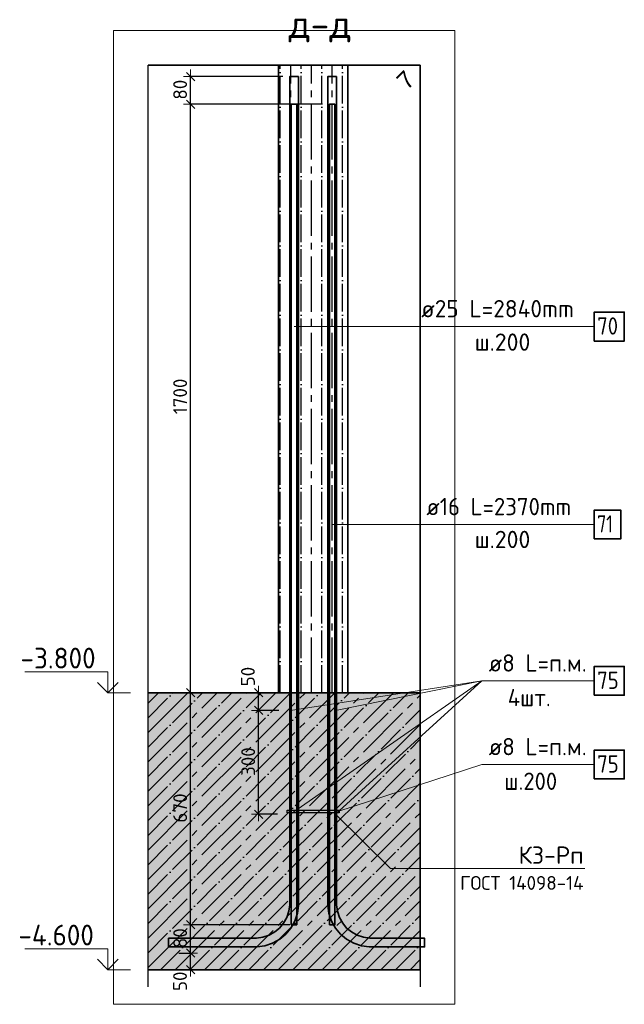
# Model space of a CAD drawing. Header units: millimetres. Extents: x -1001 to 124100, y -72947 to 40304.
# Tile 70 of 104: x 119585 to 121332, y -46051 to -43207. Entities that reach past the tile are written whole.
import ezdxf

# ---------------------------------------------------------------- set-up
doc = ezdxf.new("R2010")
doc.units = ezdxf.units.MM
doc.header["$PDMODE"] = 65
doc.linetypes.add('______11', pattern=[100, 80, -10, 0, -10])
doc.linetypes.add('______5', pattern=[220, 160, -20, 20, -20])
for name, color, linetype, lineweight in [('Standard', 7, 'Continuous', 25), ('Арм.стержн. Выпуски', 180, 'Continuous', 35), ('Арматурный каркас 01', 4, 'Continuous', 35), ('Высотная отметки_ общее', 7, 'Continuous', 13), ('Размерная линия_ общее', 7, 'Continuous', 13), ('Размерная линия_ общее_1', 7, 'Continuous', 13)]:
    doc.layers.add(name, color=color, linetype=linetype, lineweight=lineweight)
doc.styles.add('ARIAL', font='ARIAL.TTF')
doc.styles.add('ISOCPEUR', font='ISOCPEUR')
doc.dimstyles.new('DIMSTYLE_11', dxfattribs={"dimtxt": 40, "dimasz": 40, "dimexe": 0, "dimexo": 0, "dimgap": 20, "dimtad": 2, "dimdec": 0, "dimrnd": 5, "dimzin": 12, "dimdsep": 46, "dimtxsty": 'ISOCPEUR', "dimblk1": 'ALL_ML_STRICH', "dimblk2": 'ALL_ML_STRICH', "dimsah": 1, "dimcen": 0, "dimclrd": 7, "dimclre": 256, "dimclrt": 7, "dimadec": 0, "dimazin": 0, "dimtfac": 1, "dimtdec": 0, "dimtix": 1, "dimtmove": 2, "dimatfit": 3, "dimfxl": 0, "dimtvp": 1.2, "dimtzin": 0, "dimlwd": 0, "dimlwe": -3, "dimarcsym": 0})
doc.dimstyles.new('DIMSTYLE_9', dxfattribs={"dimtxt": 40, "dimasz": 40, "dimexe": 0, "dimexo": 0, "dimgap": 20, "dimtad": 2, "dimdec": 0, "dimrnd": 5, "dimzin": 12, "dimdsep": 46, "dimtxsty": 'ISOCPEUR', "dimblk1": 'ALL_ML_STRICH', "dimblk2": 'ALL_ML_STRICH', "dimsah": 1, "dimcen": 0, "dimclrd": 7, "dimclre": 256, "dimclrt": 7, "dimadec": 0, "dimazin": 0, "dimtfac": 1, "dimtdec": 0, "dimtix": 1, "dimtmove": 2, "dimatfit": 3, "dimfxl": 0, "dimtzin": 0, "dimlwd": 0, "dimlwe": -3, "dimarcsym": 0})

# ---------------------------------------------------------------- blocks, each defined once
blk = doc.blocks.new('COMPLEX_ELEVATIONDIM_3')
at = {"layer": 'Высотная отметки_ общее', "color": 7, "linetype": 'Continuous', "lineweight": 13, "transparency": 33554687}
for p, q in [((119839.5, -45091.2), (119599.5, -45091.2)), ((119839.5, -45151.2), (119839.5, -45091.2)), ((119839.5, -45151.2), (119809.5, -45121.2)), ((119839.5, -45151.2), (119869.5, -45121.2)), ((119839.5, -45151.2), (119839.5, -45151.2)), ((119839.5, -45151.2), (119839.5, -45151.2)), ((119839.5, -45151.2), (119905.6, -45151.2)), ((119839.5, -45151.2), (119839.5, -45151.2)), ((119839.5, -45151.2), (119839.5, -45151.2)), ((119839.5, -45891.2), (119599.5, -45891.2)), ((119839.5, -45951.2), (119839.5, -45891.2)), ((119839.5, -45951.2), (119809.5, -45921.2)), ((119839.5, -45951.2), (119869.5, -45921.2)), ((119839.5, -45951.2), (119839.5, -45951.2)), ((119839.5, -45951.2), (119839.5, -45951.2)), ((119839.5, -45951.2), (119905.6, -45951.2)), ((119839.5, -45951.2), (119839.5, -45951.2)), ((119839.5, -45951.2), (119839.5, -45951.2))]:
    blk.add_line(p, q, dxfattribs=at)
at = {"layer": 'Высотная отметки_ общее', "color": 7, "linetype": 'Continuous', "lineweight": 13, "transparency": 33554687, "char_height": 60, "attachment_point": 7, "style": 'ISOCPEUR'}
for s, insert, width in [('\\W0.95;-3.800', (119587.5, -45081.2), 256.287), ('\\W0.95;-4.600', (119581.5, -45881.2), 262.337)]:
    blk.add_mtext(s, dxfattribs=dict(at, insert=insert, width=width))
blk = doc.blocks.new('ALL_ML_STRICH')
at = {"color": 0, "linetype": 'ByBlock', "lineweight": -2}
for p, q in [((-1, 0), (0.5, 0)), ((-0.3, -0.3), (0.3, 0.3)), ((0, -0.5), (0, 0.5))]:
    blk.add_line(p, q, dxfattribs=at)
blk = doc.blocks.new('*D245')
at = {"layer": 'DEFPOINTS', "color": 7, "linetype": 'Continuous', "lineweight": 13, "transparency": 33554687}
for p in [(120353.3, -45202.2), (120275, -45502.2), (120349.3, -45502.2)]:
    blk.add_point(p, dxfattribs=at)
at = {"layer": 'Размерная линия_ общее_1', "color": 253, "linetype": 'Continuous', "lineweight": -2, "true_color": 0xa0a0a0, "transparency": 33554687}
for p, q in [((120333.3, -45202.2), (120275, -45202.2)), ((120329.3, -45502.2), (120275, -45502.2))]:
    blk.add_line(p, q, dxfattribs=at)
at = {"layer": 'Размерная линия_ общее_1', "color": 7, "linetype": 'Continuous', "lineweight": -2, "transparency": 33554687}
blk.add_line((120275, -45502.2), (120275, -45202.2), dxfattribs=at)
at = {"layer": 'Размерная линия_ общее_1', "color": 7, "linetype": 'Continuous', "lineweight": 13, "transparency": 33554687, "xscale": 40, "yscale": 40, "zscale": 40}
for p, rotation in [((120275, -45202.2), 90), ((120275, -45502.2), 270)]:
    blk.add_blockref('ALL_ML_STRICH', p, dxfattribs=dict(at, rotation=rotation))
at = {"layer": 'Размерная линия_ общее_1', "color": 7, "linetype": 'Continuous', "lineweight": 13, "transparency": 33554687, "insert": (120245, -45350.2), "char_height": 40, "width": 120, "attachment_point": 5, "rotation": 90, "style": 'ISOCPEUR'}
blk.add_mtext('\\A1;{300}', dxfattribs=at)
blk = doc.blocks.new('*D246')
at = {"layer": 'DEFPOINTS', "color": 7, "linetype": 'Continuous', "lineweight": 13, "transparency": 33554687}
for p in [(120291.4, -45151.2), (120275, -45202.2), (120353.3, -45202.2)]:
    blk.add_point(p, dxfattribs=at)
at = {"layer": 'Размерная линия_ общее_1', "color": 253, "linetype": 'Continuous', "lineweight": -2, "true_color": 0xa0a0a0, "transparency": 33554687}
for p, q in [((120275, -45151.2), (120275, -45151.2)), ((120333.3, -45202.2), (120275, -45202.2))]:
    blk.add_line(p, q, dxfattribs=at)
at = {"layer": 'Размерная линия_ общее_1', "color": 7, "linetype": 'Continuous', "lineweight": -2, "transparency": 33554687}
blk.add_line((120275, -45202.2), (120275, -45151.2), dxfattribs=at)
at = {"layer": 'Размерная линия_ общее_1', "color": 7, "linetype": 'Continuous', "lineweight": 13, "transparency": 33554687, "xscale": 40, "yscale": 40, "zscale": 40}
for p, rotation in [((120275, -45151.2), 90), ((120275, -45202.2), 270)]:
    blk.add_blockref('ALL_ML_STRICH', p, dxfattribs=dict(at, rotation=rotation))
at = {"layer": 'Размерная линия_ общее_1', "color": 7, "linetype": 'Continuous', "lineweight": 13, "transparency": 33554687, "insert": (120244.3, -45104.6), "char_height": 40, "width": 80, "attachment_point": 5, "rotation": 90, "style": 'ISOCPEUR'}
blk.add_mtext('\\A1;{50}', dxfattribs=at)
blk = doc.blocks.new('*D654')
at = {"layer": 'DEFPOINTS', "color": 7, "linetype": 'Continuous', "lineweight": 13, "transparency": 33554687}
for p in [(120024.8, -45903.2), (120078.5, -45951.2), (120103.1, -45951.2)]:
    blk.add_point(p, dxfattribs=at)
at = {"layer": 'Размерная линия_ общее_1', "color": 253, "linetype": 'Continuous', "lineweight": -2, "true_color": 0xa0a0a0, "transparency": 33554687}
for p, q in [((120044.8, -45903.2), (120078.5, -45903.2)), ((120083.1, -45951.2), (120078.5, -45951.2))]:
    blk.add_line(p, q, dxfattribs=at)
at = {"layer": 'Размерная линия_ общее_1', "color": 7, "linetype": 'Continuous', "lineweight": -2, "transparency": 33554687}
blk.add_line((120078.5, -45951.2), (120078.5, -45903.2), dxfattribs=at)
at = {"layer": 'Размерная линия_ общее_1', "color": 7, "linetype": 'Continuous', "lineweight": 13, "transparency": 33554687, "xscale": 40, "yscale": 40, "zscale": 40}
for p, rotation in [((120078.5, -45903.2), 90), ((120078.5, -45951.2), 270)]:
    blk.add_blockref('ALL_ML_STRICH', p, dxfattribs=dict(at, rotation=rotation))
at = {"layer": 'Размерная линия_ общее_1', "color": 7, "linetype": 'Continuous', "lineweight": 13, "transparency": 33554687, "insert": (120048.2, -45984.7), "char_height": 40, "width": 80, "attachment_point": 5, "rotation": 90, "style": 'ISOCPEUR'}
blk.add_mtext('\\A1;{50}', dxfattribs=at)
blk = doc.blocks.new('*D655')
at = {"layer": 'DEFPOINTS', "color": 7, "linetype": 'Continuous', "lineweight": 13, "transparency": 33554687}
for p in [(120385.6, -45821.2), (120024.8, -45903.2), (120078.5, -45903.2)]:
    blk.add_point(p, dxfattribs=at)
at = {"layer": 'Размерная линия_ общее_1', "color": 253, "linetype": 'Continuous', "lineweight": -2, "true_color": 0xa0a0a0, "transparency": 33554687}
for p, q in [((120365.6, -45821.2), (120078.5, -45821.2)), ((120044.8, -45903.2), (120078.5, -45903.2))]:
    blk.add_line(p, q, dxfattribs=at)
at = {"layer": 'Размерная линия_ общее_1', "color": 7, "linetype": 'Continuous', "lineweight": -2, "transparency": 33554687}
blk.add_line((120078.5, -45903.2), (120078.5, -45821.2), dxfattribs=at)
at = {"layer": 'Размерная линия_ общее_1', "color": 7, "linetype": 'Continuous', "lineweight": 13, "transparency": 33554687, "xscale": 40, "yscale": 40, "zscale": 40}
for p, rotation in [((120078.5, -45821.2), 90), ((120078.5, -45903.2), 270)]:
    blk.add_blockref('ALL_ML_STRICH', p, dxfattribs=dict(at, rotation=rotation))
at = {"layer": 'Размерная линия_ общее_1', "color": 7, "linetype": 'Continuous', "lineweight": 13, "transparency": 33554687, "insert": (120048.5, -45860.2), "char_height": 40, "width": 80, "attachment_point": 5, "rotation": 90, "style": 'ISOCPEUR'}
blk.add_mtext('\\A1;{80}', dxfattribs=at)
blk = doc.blocks.new('*D656')
at = {"layer": 'DEFPOINTS', "color": 7, "linetype": 'Continuous', "lineweight": 13, "transparency": 33554687}
for p in [(120107.1, -45151.2), (120078.5, -45821.2), (120385.6, -45821.2)]:
    blk.add_point(p, dxfattribs=at)
at = {"layer": 'Размерная линия_ общее_1', "color": 253, "linetype": 'Continuous', "lineweight": -2, "true_color": 0xa0a0a0, "transparency": 33554687}
for p, q in [((120087.1, -45151.2), (120078.5, -45151.2)), ((120365.6, -45821.2), (120078.5, -45821.2))]:
    blk.add_line(p, q, dxfattribs=at)
at = {"layer": 'Размерная линия_ общее_1', "color": 7, "linetype": 'Continuous', "lineweight": -2, "transparency": 33554687}
blk.add_line((120078.5, -45821.2), (120078.5, -45151.2), dxfattribs=at)
at = {"layer": 'Размерная линия_ общее_1', "color": 7, "linetype": 'Continuous', "lineweight": 13, "transparency": 33554687, "xscale": 40, "yscale": 40, "zscale": 40}
for p, rotation in [((120078.5, -45151.2), 90), ((120078.5, -45821.2), 270)]:
    blk.add_blockref('ALL_ML_STRICH', p, dxfattribs=dict(at, rotation=rotation))
at = {"layer": 'Размерная линия_ общее_1', "color": 7, "linetype": 'Continuous', "lineweight": 13, "transparency": 33554687, "insert": (120048.5, -45484.2), "char_height": 40, "width": 120, "attachment_point": 5, "rotation": 90, "style": 'ISOCPEUR'}
blk.add_mtext('\\A1;{670}', dxfattribs=at)
blk = doc.blocks.new('*D657')
at = {"layer": 'DEFPOINTS', "color": 7, "linetype": 'Continuous', "lineweight": 13, "transparency": 33554687}
for p in [(120479.6, -43451.2), (120078.5, -45151.2), (120107.1, -45151.2)]:
    blk.add_point(p, dxfattribs=at)
at = {"layer": 'Размерная линия_ общее_1', "color": 253, "linetype": 'Continuous', "lineweight": -2, "true_color": 0xa0a0a0, "transparency": 33554687}
for p, q in [((120459.6, -43451.2), (120078.5, -43451.2)), ((120087.1, -45151.2), (120078.5, -45151.2))]:
    blk.add_line(p, q, dxfattribs=at)
at = {"layer": 'Размерная линия_ общее_1', "color": 7, "linetype": 'Continuous', "lineweight": -2, "transparency": 33554687}
blk.add_line((120078.5, -45151.2), (120078.5, -43451.2), dxfattribs=at)
at = {"layer": 'Размерная линия_ общее_1', "color": 7, "linetype": 'Continuous', "lineweight": 13, "transparency": 33554687, "xscale": 40, "yscale": 40, "zscale": 40}
for p, rotation in [((120078.5, -43451.2), 90), ((120078.5, -45151.2), 270)]:
    blk.add_blockref('ALL_ML_STRICH', p, dxfattribs=dict(at, rotation=rotation))
at = {"layer": 'Размерная линия_ общее_1', "color": 7, "linetype": 'Continuous', "lineweight": 13, "transparency": 33554687, "insert": (120048.5, -44295.2), "char_height": 40, "width": 160, "attachment_point": 5, "rotation": 90, "style": 'ISOCPEUR'}
blk.add_mtext('\\A1;{1700}', dxfattribs=at)
blk = doc.blocks.new('*D658')
at = {"layer": 'DEFPOINTS', "color": 7, "linetype": 'Continuous', "lineweight": 13, "transparency": 33554687}
for p in [(120365.1, -43371.2), (120078.5, -43451.2), (120479.6, -43451.2)]:
    blk.add_point(p, dxfattribs=at)
at = {"layer": 'Размерная линия_ общее_1', "color": 253, "linetype": 'Continuous', "lineweight": -2, "true_color": 0xa0a0a0, "transparency": 33554687}
for p, q in [((120345.1, -43371.2), (120078.5, -43371.2)), ((120459.6, -43451.2), (120078.5, -43451.2))]:
    blk.add_line(p, q, dxfattribs=at)
at = {"layer": 'Размерная линия_ общее_1', "color": 7, "linetype": 'Continuous', "lineweight": -2, "transparency": 33554687}
blk.add_line((120078.5, -43451.2), (120078.5, -43371.2), dxfattribs=at)
at = {"layer": 'Размерная линия_ общее_1', "color": 7, "linetype": 'Continuous', "lineweight": 13, "transparency": 33554687, "xscale": 40, "yscale": 40, "zscale": 40}
for p, rotation in [((120078.5, -43371.2), 90), ((120078.5, -43451.2), 270)]:
    blk.add_blockref('ALL_ML_STRICH', p, dxfattribs=dict(at, rotation=rotation))
at = {"layer": 'Размерная линия_ общее_1', "color": 7, "linetype": 'Continuous', "lineweight": 13, "transparency": 33554687, "insert": (120048.5, -43409.2), "char_height": 40, "width": 80, "attachment_point": 5, "rotation": 90, "style": 'ISOCPEUR'}
blk.add_mtext('\\A1;{80}', dxfattribs=at)

msp = doc.modelspace()

# ---------------------------------------------------------------- hatches: boundary and pattern name
at = {"layer": 'Арматурный каркас 01', "linetype": 'Continuous', "lineweight": 50, "transparency": 33554687}
for points in [[(120371.6, -45202.2), (120371.3, -45200.7), (120370.5, -45199.4), (120369.2, -45198.5), (120367.6, -45198.2), (120366.1, -45198.5), (120364.8, -45199.4), (120363.9, -45200.7), (120363.6, -45202.2), (120363.9, -45203.7), (120364.8, -45205), (120366.1, -45205.9), (120367.6, -45206.2), (120369.2, -45205.9), (120370.5, -45205), (120371.3, -45203.7)], [(120501.6, -45202.2), (120501.3, -45200.7), (120500.5, -45199.4), (120499.2, -45198.5), (120497.6, -45198.2), (120496.1, -45198.5), (120494.8, -45199.4), (120493.9, -45200.7), (120493.6, -45202.2), (120493.9, -45203.7), (120494.8, -45205), (120496.1, -45205.9), (120497.6, -45206.2), (120499.2, -45205.9), (120500.5, -45205), (120501.3, -45203.7)], [(120371.6, -45502.2), (120371.3, -45500.7), (120370.5, -45499.4), (120369.2, -45498.5), (120367.6, -45498.2), (120366.1, -45498.5), (120364.8, -45499.4), (120363.9, -45500.7), (120363.6, -45502.2), (120363.9, -45503.7), (120364.8, -45505), (120366.1, -45505.9), (120367.6, -45506.2), (120369.2, -45505.9), (120370.5, -45505), (120371.3, -45503.7)], [(120501.6, -45502.2), (120501.3, -45500.7), (120500.5, -45499.4), (120499.2, -45498.5), (120497.6, -45498.2), (120496.1, -45498.5), (120494.8, -45499.4), (120493.9, -45500.7), (120493.6, -45502.2), (120493.9, -45503.7), (120494.8, -45505), (120496.1, -45505.9), (120497.6, -45506.2), (120499.2, -45505.9), (120500.5, -45505), (120501.3, -45503.7)]]:
    msp.add_hatch(color=40, dxfattribs=at).paths.add_polyline_path(points)
at = {"layer": 'Размерная линия_ общее', "linetype": 'Continuous', "lineweight": -3, "transparency": 33554687}
msp.add_hatch(color=7, dxfattribs=at).paths.add_polyline_path([(119955.7, -45151.2), (119955.7, -45951.2), (120742.3, -45951.2), (120742.3, -45151.2)])

# ---------------------------------------------------------------- linework, layer by layer
at = {"color": 7, "linetype": 'Continuous', "lineweight": 25, "transparency": 33554687}
msp.add_line((120582.6, -43338.6), (120282.6, -43338.6), dxfattribs=at)
at = {"color": 7, "linetype": 'Continuous', "lineweight": 35, "transparency": 33554687}
for p, q in [((120332.6, -43338.6), (120332.6, -45151.2)), ((120532.6, -45151.2), (120532.6, -43338.6)), ((120332.6, -45151.2), (120532.6, -45151.2))]:
    msp.add_line(p, q, dxfattribs=at)
at = {"color": 7, "linetype": '______11', "lineweight": -3, "transparency": 33554687}
for p, q in [((120337.9, -45151.2), (120337.9, -43338.6)), ((120397.9, -45151.2), (120397.9, -43338.6)), ((120457.9, -45151.2), (120457.9, -43338.6)), ((120517.9, -45151.2), (120517.9, -43338.6))]:
    msp.add_line(p, q, dxfattribs=at)
at = {"color": 7, "linetype": '______5', "lineweight": -3, "transparency": 33554687}
for p, q in [((120367.9, -45151.2), (120367.9, -43338.6)), ((120427.9, -45151.2), (120427.9, -43338.6)), ((120487.9, -45151.2), (120487.9, -43338.6))]:
    msp.add_line(p, q, dxfattribs=at)
at = {"layer": 'Standard', "color": 52, "linetype": 'Continuous', "lineweight": -3, "transparency": 33554687}
for p, q in [((119955.7, -45951.2), (119955.7, -43338.6)), ((119955.7, -45951.2), (119955.7, -43338.6)), ((119955.7, -43338.6), (120742.3, -43338.6)), ((120742.3, -43338.6), (119955.7, -43338.6)), ((120742.3, -45951.2), (120742.3, -43338.6)), ((120742.3, -43338.6), (120742.3, -45951.2)), ((120742.3, -45951.2), (119955.7, -45951.2)), ((119955.7, -45951.2), (120742.3, -45951.2))]:
    msp.add_line(p, q, dxfattribs=at)
at = {"layer": 'Standard', "color": 7, "linetype": 'Continuous', "lineweight": 13, "transparency": 33554687}
for points in [[(119855.7, -46051.2), (120842.3, -46051.2), (120842.3, -43238.6), (119855.7, -43238.6), (119855.7, -46051.2)], [(120497.6, -45502.2), (120655.7, -45659), (121217.6, -45659)]]:
    msp.add_lwpolyline(points, dxfattribs=at)
at = {"layer": 'Арм.стержн. Выпуски', "color": 7, "linetype": 'Continuous', "lineweight": 13, "transparency": 33554687}
for p, q in [((120724.9, -44093.5), (120377.6, -44093.5)), ((120724.9, -44093.5), (121244.9, -44093.5)), ((120739.9, -44665.2), (120487.6, -44665.2)), ((120739.9, -44665.2), (121244.9, -44665.2))]:
    msp.add_line(p, q, dxfattribs=at)
at = {"layer": 'Арм.стержн. Выпуски', "color": 7, "linetype": 'Continuous', "lineweight": 35, "transparency": 33554687}
for points in [[(120390.1, -43371.2), (120390.1, -45766), (120387.1, -45787.9), (120379.6, -45810.6), (120367.9, -45831.5), (120353.6, -45848.6), (120336.4, -45863), (120315.5, -45874.7), (120292.8, -45882.2), (120270.9, -45885.2), (120015.1, -45885.2), (120015.1, -45860.2), (120269.2, -45860.2), (120287.1, -45857.7), (120305.4, -45851.7), (120322.1, -45842.3), (120335.8, -45830.9), (120347.2, -45817.2), (120356.6, -45800.5), (120362.6, -45782.2), (120365.1, -45764.3), (120365.1, -43371.2), (120390.1, -43371.2)], [(120500.1, -43371.2), (120500.1, -45764.3), (120502.6, -45782.2), (120508.7, -45800.5), (120518, -45817.2), (120529.5, -45830.9), (120543.1, -45842.3), (120559.9, -45851.7), (120578.2, -45857.7), (120596.1, -45860.2), (120754.8, -45860.2), (120754.8, -45885.2), (120594.4, -45885.2), (120572.5, -45882.2), (120549.8, -45874.7), (120528.9, -45863), (120511.7, -45848.6), (120497.4, -45831.5), (120485.7, -45810.6), (120478.2, -45787.9), (120475.1, -45766), (120475.1, -43371.2), (120500.1, -43371.2)], [(120369.6, -45821.2), (120369.6, -43451.2), (120385.6, -43451.2), (120385.6, -45821.2), (120369.6, -45821.2)], [(120479.6, -45821.2), (120479.6, -43451.2), (120495.6, -43451.2), (120495.6, -45821.2), (120479.6, -45821.2)], [(121244.9, -44135.2), (121331.5, -44135.2), (121331.5, -44051.8), (121244.9, -44051.8), (121244.9, -44135.2)], [(121244.9, -44706.8), (121321.5, -44706.8), (121321.5, -44623.5), (121244.9, -44623.5), (121244.9, -44706.8)]]:
    msp.add_lwpolyline(points, dxfattribs=at)
at = {"layer": 'Арматурный каркас 01', "color": 7, "linetype": 'Continuous', "lineweight": 13, "transparency": 33554687}
for p, q in [((120919.9, -45116.8), (120367.6, -45202.2)), ((120919.9, -45116.8), (120367.6, -45502.2)), ((120919.9, -45116.8), (120497.6, -45202.2)), ((120919.9, -45116.8), (120497.6, -45502.2)), ((120919.9, -45116.8), (121244.9, -45116.8)), ((120919.9, -45358.5), (120503.6, -45494.2)), ((120919.9, -45358.5), (121244.9, -45358.5))]:
    msp.add_line(p, q, dxfattribs=at)
at = {"layer": 'Арматурный каркас 01', "color": 7, "linetype": 'Continuous', "lineweight": 35, "transparency": 33554687}
for points in [[(121244.9, -45158.5), (121331.5, -45158.5), (121331.5, -45075.2), (121244.9, -45075.2), (121244.9, -45158.5)], [(121244.9, -45400.2), (121331.5, -45400.2), (121331.5, -45316.8), (121244.9, -45316.8), (121244.9, -45400.2)]]:
    msp.add_lwpolyline(points, dxfattribs=at)
at = {"layer": 'Арматурный каркас 01', "color": 40, "linetype": 'Continuous', "lineweight": 25, "transparency": 33554687}
msp.add_lwpolyline([(120507.6, -45498.2), (120357.6, -45498.2), (120357.6, -45490.2), (120507.6, -45490.2), (120507.6, -45498.2)], dxfattribs=at)
at = {"layer": 'Размерная линия_ общее', "color": 7, "linetype": 'Continuous', "lineweight": 25, "transparency": 33554687}
for p, q in [((119955.7, -46001.2), (119955.7, -45101.2)), ((120742.3, -45101.2), (120742.3, -46001.2))]:
    msp.add_line(p, q, dxfattribs=at)
at = {"layer": 'Размерная линия_ общее', "color": 7, "linetype": '______11', "lineweight": -3, "transparency": 33554687}
for p, q in [((119955.7, -45902.6), (120707, -45151.2)), ((119955.7, -45817.7), (120622.2, -45151.2)), ((119955.7, -45732.9), (120537.3, -45151.2)), ((119955.7, -45648), (120452.5, -45151.2)), ((119955.7, -45563.2), (120367.6, -45151.2)), ((119955.7, -45478.3), (120282.8, -45151.2)), ((119955.7, -45393.4), (120197.9, -45151.2)), ((119955.7, -45308.6), (120113.1, -45151.2)), ((119955.7, -45223.7), (120028.2, -45151.2)), ((119991.9, -45951.2), (120742.3, -45200.8)), ((120076.8, -45951.2), (120742.3, -45285.6)), ((120161.6, -45951.2), (120742.3, -45370.5)), ((120246.5, -45951.2), (120742.3, -45455.3)), ((120331.3, -45951.2), (120742.3, -45540.2)), ((120416.2, -45951.2), (120742.3, -45625)), ((120501, -45951.2), (120742.3, -45709.9)), ((120585.9, -45951.2), (120742.3, -45794.7)), ((120670.7, -45951.2), (120742.3, -45879.6))]:
    msp.add_line(p, q, dxfattribs=at)
at = {"layer": 'Размерная линия_ общее', "color": 7, "linetype": '______5', "lineweight": -3, "transparency": 33554687}
for p, q in [((119955.7, -45860.1), (120664.6, -45151.2)), ((119955.7, -45775.3), (120579.8, -45151.2)), ((119955.7, -45690.4), (120494.9, -45151.2)), ((119955.7, -45605.6), (120410.1, -45151.2)), ((119955.7, -45520.7), (120325.2, -45151.2)), ((119955.7, -45435.9), (120240.4, -45151.2)), ((119955.7, -45351), (120155.5, -45151.2)), ((119955.7, -45266.2), (120070.7, -45151.2)), ((119955.7, -45181.3), (119985.8, -45151.2)), ((119955.7, -45945), (120742.3, -45158.3)), ((120034.3, -45951.2), (120742.3, -45243.2)), ((120119.2, -45951.2), (120742.3, -45328)), ((120204, -45951.2), (120742.3, -45412.9)), ((120288.9, -45951.2), (120742.3, -45497.8)), ((120373.7, -45951.2), (120742.3, -45582.6)), ((120458.6, -45951.2), (120742.3, -45667.5)), ((120543.4, -45951.2), (120742.3, -45752.3)), ((120628.3, -45951.2), (120742.3, -45837.2)), ((120713.1, -45951.2), (120742.3, -45922))]:
    msp.add_line(p, q, dxfattribs=at)
at = {"layer": 'Размерная линия_ общее', "color": 7, "linetype": 'Continuous', "lineweight": 35, "transparency": 33554687}
for p, q in [((120332.6, -45151.2), (119955.7, -45151.2)), ((120532.6, -45151.2), (120332.6, -45151.2)), ((120742.3, -45151.2), (120532.6, -45151.2)), ((119955.7, -45951.2), (120742.3, -45951.2))]:
    msp.add_line(p, q, dxfattribs=at)

# ---------------------------------------------------------------- block references
at = {"layer": 'Высотная отметки_ общее', "color": 7, "linetype": 'Continuous', "lineweight": 13, "transparency": 33554687}
msp.add_blockref('COMPLEX_ELEVATIONDIM_3', (0, 0), dxfattribs=at)

# ---------------------------------------------------------------- texts
at = {"layer": 'Standard', "color": 7, "linetype": 'Continuous', "lineweight": 13, "transparency": 33554687, "style": 'ISOCPEUR'}
for s, insert, char_height, width, attachment_point in [('\\A1;{\\fISOCPEUR|i0|b0;\\H80.000000;\\W1.000000;\\C7;д-д}\\P', (120543.2, -43226.3), 80, 204.522, 6), ('\\A1;{\\fISOCPEUR|i0|b0;\\H50.000000;\\W1.000000;\\C7;ш.200}\\P', (120979.7, -44113.4), 50, 188.571, 2), ('\\A1;{\\fISOCPEUR|i0|b0;\\H50.000000;\\W1.000000;\\C7;ш.200}\\P', (120979.7, -44683.4), 50, 188.571, 2)]:
    msp.add_mtext(s, dxfattribs=dict(at, insert=insert, char_height=char_height, width=width, attachment_point=attachment_point))
at = {"layer": 'Standard', "color": 7, "linetype": 'Continuous', "lineweight": 13, "transparency": 33554687, "insert": (120699.9, -43381.1), "char_height": 50, "width": 63.924, "attachment_point": 5, "rotation": 45, "style": 'ARIAL'}
msp.add_mtext('\\W0.99;7', dxfattribs=at)
at = {"layer": 'Standard', "color": 7, "linetype": 'Continuous', "lineweight": 13, "transparency": 33554687, "insert": (121213.7, -45595.3), "char_height": 50, "width": 444.627, "attachment_point": 3, "line_spacing_factor": 1.024096, "style": 'ARIAL'}
msp.add_mtext('\\A1;{\\fISOCPEUR|i0|b0;\\H50.000000;\\W1.000000;\\C7;К3-Рп}\\P{\\fISOCPEUR|i0|b0;\\H40.000000;\\W1.000000;\\C7;ГОСТ 14098-14}\\P', dxfattribs=at)
at = {"layer": 'Арм.стержн. Выпуски', "color": 7, "linetype": 'Continuous', "lineweight": 25, "transparency": 33554687, "char_height": 50, "attachment_point": 7, "style": 'ISOCPEUR'}
for s, insert, width in [('\\W0.98;ø25 L=2840mm ', (120744.9, -44066.8), 504.256), ('\\W0.87;70', (121253.2, -44116.8), 91.802), ('\\W0.96;ø16 L=2370mm ', (120759.9, -44638.5), 488.754), ('\\W0.75;71', (121253.2, -44688.5), 78.713)]:
    msp.add_mtext(s, dxfattribs=dict(at, insert=insert, width=width))
at = {"layer": 'Арматурный каркас 01', "color": 7, "linetype": 'Continuous', "lineweight": 25, "transparency": 33554687, "char_height": 50, "attachment_point": 7, "style": 'ISOCPEUR'}
for s, insert, width in [('\\W0.97;ø8 L=п.м.', (120939.9, -45090.2), 308.971), ('\\W0.87;75', (121253.2, -45140.2), 91.802), ('\\W0.95;4шт. ', (120994.9, -45190.2), 198.596), ('\\W0.97;ø8 L=п.м.', (120939.9, -45331.8), 308.971), ('\\W0.87;75', (121253.2, -45381.8), 91.802), ('\\W0.95;ш.200 ', (120984.9, -45431.8), 218.666)]:
    msp.add_mtext(s, dxfattribs=dict(at, insert=insert, width=width))

# ---------------------------------------------------------------- dimensions: what is measured, and where the dimension line sits
at = {"layer": 'Размерная линия_ общее_1', "color": 7, "linetype": 'Continuous', "lineweight": 13, "transparency": 33554687}
for base, p1, p2, dimstyle, picture, middle in [((120078.5, -43371.2), (120459.6, -43451.2), (120345.1, -43371.2), 'DIMSTYLE_11', '*D658', (120048.5, -43409.2)), ((120078.5, -43451.2), (120087.1, -45151.2), (120459.6, -43451.2), 'DIMSTYLE_9', '*D657', (120048.5, -44295.2)), ((120275, -45151.2), (120333.3, -45202.2), (120275, -45151.2), 'DIMSTYLE_11', '*D246', (120244.3, -45104.6)), ((120078.5, -45151.2), (120365.6, -45821.2), (120087.1, -45151.2), 'DIMSTYLE_9', '*D656', (120048.5, -45484.2)), ((120275, -45202.2), (120329.3, -45502.2), (120333.3, -45202.2), 'DIMSTYLE_9', '*D245', (120245, -45350.2)), ((120078.5, -45821.2), (120044.8, -45903.2), (120365.6, -45821.2), 'DIMSTYLE_11', '*D655', (120048.5, -45860.2)), ((120078.5, -45903.2), (120083.1, -45951.2), (120044.8, -45903.2), 'DIMSTYLE_11', '*D654', (120048.2, -45984.7))]:
    dim = msp.add_linear_dim(base=base, p1=p1, p2=p2, angle=90, dimstyle=dimstyle, override={"dimpost": '<>', "dimclrd": 7, "dimclre": 253, "dimclrt": 7, "dimlwd": 0, "dimlwe": 65533}, dxfattribs=at)
    dim.commit()
    dim.dimension.update_dxf_attribs({"geometry": picture, "text_midpoint": middle, "dimtype": 160})

doc.saveas('drawing.dxf')
